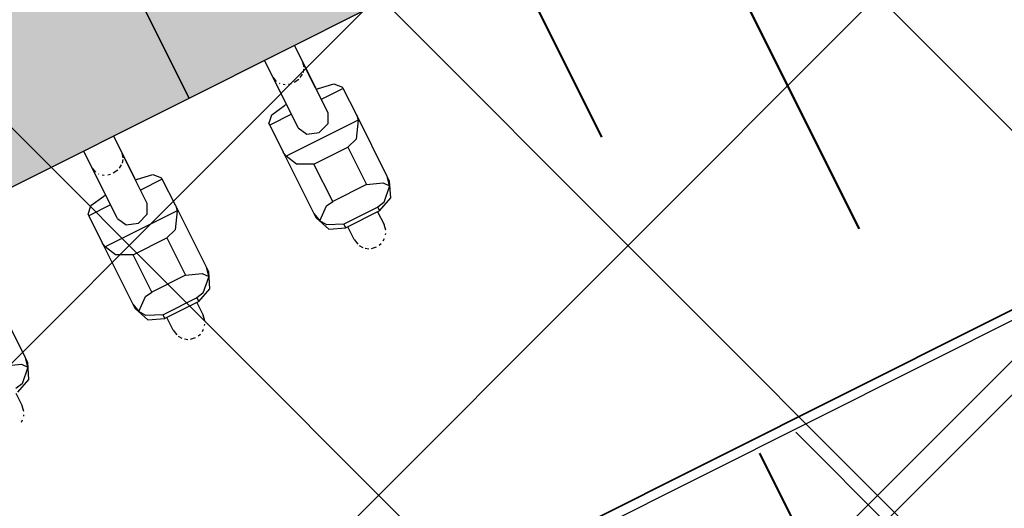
# Model space of a CAD drawing. Header units: metres. Extents: x 7472034 to 8439876, y 5890181 to 5961460.
# Tile 41 of 202: x 8439496.956 to 8439497.842, y 5890389.386 to 5890389.825. Entities that reach past the tile are written whole.
import ezdxf

# ---------------------------------------------------------------- set-up
doc = ezdxf.new("R2010")
doc.units = ezdxf.units.M
doc.header["$MEASUREMENT"] = 0
doc.linetypes.add('ACAD_ISO03W100', pattern=[30, 12, -18])
doc.linetypes.add('DASHDOT', pattern=[25.399999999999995, 12.7, -6.349999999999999, 0, -6.349999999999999])
doc.layers.get('0').update_dxf_attribs({"linetype": 'CONTINUOUS', "lineweight": 5})
doc.layers.get('Defpoints').update_dxf_attribs({"linetype": 'CONTINUOUS'})
for name, color, linetype, lineweight in [('### Krawężnik', 6, 'CONTINUOUS', 35), ('_a_widok', 7, 'CONTINUOUS', 5), ('_T_98', 132, 'ACAD_ISO03W100', 50), ('_T_ON_V', 181, 'ACAD_ISO03W100', 50), ('_T_opary', 220, 'DASHDOT', 40), ('KOLOR-OBIEKT', 21, 'CONTINUOUS', 13), ('PALIWA', 1, 'CONTINUOUS', 20), ('T_strefa-8', 20, 'ACAD_ISO03W100', 50), ('ZAG-obrys 018 wymiary', 7, 'CONTINUOUS', 18), ('ZAG-OBRYS013', 7, 'CONTINUOUS', 13)]:
    doc.layers.add(name, color=color, linetype=linetype, lineweight=lineweight)
doc.layers.add('100_rzut_wym_wew', color=7, linetype='CONTINUOUS')
doc.layers.add('2D - Ogólne', color=7, linetype='CONTINUOUS')
doc.layers.add('_IS_NO', color=11, linetype='CONTINUOUS', lineweight=20, plot=False)
doc.styles.add('DIM', font='simplex.shx', dxfattribs={"width": 0.8})
doc.styles.add('RS', font='Romans.shx', dxfattribs={"width": 0.7})
doc.dimstyles.new('DIM-WEW_500', dxfattribs={"dimscale": 5, "dimtxt": 18, "dimasz": 10, "dimexe": 4, "dimexo": 8, "dimgap": 5, "dimtad": 1, "dimlfac": 0.01, "dimzin": 9, "dimdsep": 46, "dimtxsty": 'DIM', "dimblk": 'ARCHTICK', "dimcen": 5, "dimclrt": 112, "dimadec": 4, "dimazin": 2, "dimtfac": 4, "dimtmove": 0, "dimatfit": 3, "dimldrblk": 'ARCHTICK', "dimfxl": 0, "dimtolj": 1, "dimlwd": 13, "dimarcsym": 0})
pattern_1 = [(45, (967499.202946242, -71042.94610979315), (-0.2245064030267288, 0.2245064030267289), []), (135, (967499.202946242, -71042.94610979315), (-0.2245064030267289, -0.2245064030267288), [])]
pattern_2 = [(45, (967499.2092647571, -71042.97165620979), (-0.2245064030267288, 0.2245064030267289), []), (135, (967499.2092647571, -71042.97165620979), (-0.2245064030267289, -0.2245064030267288), [])]

# ---------------------------------------------------------------- blocks, each defined once
blk = doc.blocks.new('dystr.4.w')
for p, q in [((7365190.554625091, 6042786.184293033), (7365190.541880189, 6042786.184293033)), ((7365190.574589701, 6042786.162293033), (7365190.579152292, 6042786.162293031)), ((7365190.579152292, 6042786.162293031), (7365190.640695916, 6042786.162293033)), ((7365190.579152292, 6042786.054293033), (7365190.574589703, 6042786.054293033)), ((7365190.640695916, 6042786.054293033), (7365190.579152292, 6042786.054293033)), ((7365190.636185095, 6042785.981016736), (7365190.636185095, 6042786.053569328)), ((7365190.667728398, 6042786.054293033), (7365190.640695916, 6042786.054293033)), ((7365190.669089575, 6042786.054293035), (7365190.667728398, 6042786.054293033)), ((7365190.667728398, 6042786.032293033), (7365190.667728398, 6042786.054293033)), ((7365190.554625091, 6042786.034293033), (7365190.558372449, 6042786.034293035)), ((7365190.554625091, 6042786.000293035), (7365190.554625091, 6042786.034293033)), ((7365190.55837245, 6042786.000293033), (7365190.558372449, 6042786.034293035)), ((7365190.581056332, 6042786.000293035), (7365190.581056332, 6042786.034293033)), ((7365190.581056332, 6042786.034293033), (7365190.618653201, 6042786.034293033)), ((7365190.618653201, 6042786.034293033), (7365190.618653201, 6042786.000293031)), ((7365190.677644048, 6042786.032293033), (7365190.677644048, 6042786.034293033)), ((7365190.541880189, 6042786.032293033), (7365190.554625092, 6042786.032293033)), ((7365190.654212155, 6042786.032293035), (7365190.704665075, 6042786.032293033)), ((7365190.704665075, 6042786.032293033), (7365190.721847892, 6042786.032293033)), ((7365190.554625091, 6042786.002293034), (7365190.541880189, 6042786.002293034)), ((7365190.55837245, 6042786.000293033), (7365190.554625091, 6042786.000293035)), ((7365190.618653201, 6042786.000293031), (7365190.581056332, 6042786.000293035)), ((7365190.654212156, 6042786.002293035), (7365190.703684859, 6042786.00248256)), ((7365190.667728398, 6042785.980293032), (7365190.667728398, 6042786.002344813)), ((7365190.677644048, 6042786.000293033), (7365190.677644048, 6042786.002382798)), ((7365190.677644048, 6042786.002293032), (7365190.704665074, 6042786.002293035)), ((7365190.704665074, 6042786.002293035), (7365190.679524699, 6042786.002390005)), ((7365190.721847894, 6042786.002293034), (7365190.704665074, 6042786.002293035)), ((7365190.574589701, 6042785.980293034), (7365190.579152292, 6042785.980293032)), ((7365190.579152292, 6042785.980293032), (7365190.640695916, 6042785.980293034)), ((7365190.640695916, 6042785.980293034), (7365190.667728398, 6042785.980293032)), ((7365190.667728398, 6042785.980293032), (7365190.669089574, 6042785.980293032)), ((7365190.721847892, 6042785.986793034), (7365190.721847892, 6042785.986793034)), ((7365190.579152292, 6042785.872293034), (7365190.574589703, 6042785.872293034)), ((7365190.640695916, 6042785.872293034), (7365190.579152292, 6042785.872293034)), ((7365190.636185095, 6042785.799016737), (7365190.636185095, 6042785.871569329)), ((7365190.667728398, 6042785.872293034), (7365190.640695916, 6042785.872293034)), ((7365190.669089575, 6042785.872293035), (7365190.667728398, 6042785.872293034)), ((7365190.667728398, 6042785.850293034), (7365190.667728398, 6042785.872293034)), ((7365190.541880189, 6042785.850293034), (7365190.554625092, 6042785.850293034)), ((7365190.554625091, 6042785.852293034), (7365190.558372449, 6042785.852293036)), ((7365190.554625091, 6042785.818293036), (7365190.554625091, 6042785.852293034)), ((7365190.55837245, 6042785.818293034), (7365190.558372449, 6042785.852293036)), ((7365190.581056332, 6042785.818293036), (7365190.581056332, 6042785.852293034)), ((7365190.581056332, 6042785.852293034), (7365190.618653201, 6042785.852293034)), ((7365190.618653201, 6042785.852293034), (7365190.618653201, 6042785.818293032)), ((7365190.654212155, 6042785.850293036), (7365190.704665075, 6042785.850293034)), ((7365190.677644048, 6042785.850293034), (7365190.677644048, 6042785.852293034)), ((7365190.704665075, 6042785.850293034), (7365190.721847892, 6042785.850293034)), ((7365190.654212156, 6042785.820293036), (7365190.703684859, 6042785.82048256)), ((7365190.667728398, 6042785.798293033), (7365190.667728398, 6042785.820344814)), ((7365190.677644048, 6042785.818293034), (7365190.677644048, 6042785.820382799)), ((7365190.704665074, 6042785.820293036), (7365190.679524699, 6042785.820390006)), ((7365190.554625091, 6042785.820293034), (7365190.541880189, 6042785.820293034)), ((7365190.55837245, 6042785.818293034), (7365190.554625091, 6042785.818293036)), ((7365190.618653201, 6042785.818293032), (7365190.581056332, 6042785.818293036)), ((7365190.677644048, 6042785.820293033), (7365190.704665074, 6042785.820293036)), ((7365190.721847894, 6042785.820293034), (7365190.704665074, 6042785.820293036)), ((7365190.721847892, 6042785.804793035), (7365190.721847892, 6042785.804793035)), ((7365190.574589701, 6042785.798293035), (7365190.579152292, 6042785.798293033)), ((7365190.579152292, 6042785.798293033), (7365190.640695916, 6042785.798293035)), ((7365190.640695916, 6042785.798293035), (7365190.667728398, 6042785.798293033)), ((7365190.667728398, 6042785.798293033), (7365190.669089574, 6042785.798293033))]:
    blk.add_line(p, q)
for points in [[(7365190.529163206, 6042786.191377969), (7365190.53047535, 6042786.189575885)], [(7365190.532916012, 6042786.18727927), (7365190.533885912, 6042786.186610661)], [(7365190.536618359, 6042786.185250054), (7365190.541880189, 6042786.184293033)], [(7365190.536618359, 6042786.185250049), (7365190.54188019, 6042786.184293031)], [(7365190.536618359, 6042786.185250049), (7365190.54188019, 6042786.184293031)], [(7365190.55462509, 6042786.182293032), (7365190.560472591, 6042786.168150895), (7365190.574589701, 6042786.162293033)], [(7365190.570739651, 6042786.164185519), (7365190.559652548, 6042786.175494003), (7365190.55837245, 6042786.182293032)], [(7365190.581056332, 6042786.182293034), (7365190.575804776, 6042786.168150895), (7365190.570739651, 6042786.164185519)], [(7365190.570739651, 6042786.164185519), (7365190.579152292, 6042786.162293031)], [(7365190.574589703, 6042786.054293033), (7365190.560472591, 6042786.04843517), (7365190.554625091, 6042786.034293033), (7365190.554625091, 6042786.034293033)], [(7365190.558372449, 6042786.034293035), (7365190.564667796, 6042786.04843517), (7365190.57073965, 6042786.052400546)], [(7365190.579152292, 6042786.054293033), (7365190.57073965, 6042786.052400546)], [(7365190.57073965, 6042786.052400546), (7365190.579988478, 6042786.041092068), (7365190.581056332, 6042786.034293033)], [(7365190.618653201, 6042786.034293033), (7365190.625654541, 6042786.048435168), (7365190.636185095, 6042786.053569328)], [(7365190.636185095, 6042786.053569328), (7365190.640695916, 6042786.054293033)], [(7365190.669089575, 6042786.054293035), (7365190.675138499, 6042786.04843517), (7365190.677644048, 6042786.034293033)], [(7365190.530343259, 6042786.026852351), (7365190.528655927, 6042786.024324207)], [(7365190.535090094, 6042786.03066146), (7365190.531977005, 6042786.028542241)], [(7365190.541880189, 6042786.032293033), (7365190.536618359, 6042786.031336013)], [(7365190.54188019, 6042786.032293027), (7365190.53661836, 6042786.031336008)], [(7365190.54188019, 6042786.032293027), (7365190.53661836, 6042786.031336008)], [(7365190.654212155, 6042786.032293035), (7365190.645523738, 6042786.027899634), (7365190.641924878, 6042786.017293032), (7365190.645523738, 6042786.00668643), (7365190.654212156, 6042786.002293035)], [(7365190.69526018, 6042786.026946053), (7365190.694314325, 6042786.025375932)], [(7365190.697681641, 6042786.029634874), (7365190.697369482, 6042786.02936276)], [(7365190.704665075, 6042786.032293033), (7365190.700346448, 6042786.031336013)], [(7365190.527655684, 6042786.021970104), (7365190.526909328, 6042786.017293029)], [(7365190.692377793, 6042786.017293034), (7365190.69306023, 6042786.012363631)], [(7365190.693140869, 6042786.022496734), (7365190.692581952, 6042786.020016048)], [(7365190.527177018, 6042786.014469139), (7365190.527836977, 6042786.012094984)], [(7365190.529163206, 6042786.009377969), (7365190.53047535, 6042786.007575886)], [(7365190.693714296, 6042786.010489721), (7365190.695450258, 6042786.007370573)], [(7365190.532916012, 6042786.005279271), (7365190.533885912, 6042786.004610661)], [(7365190.536618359, 6042786.003250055), (7365190.541880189, 6042786.002293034)], [(7365190.536618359, 6042786.003250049), (7365190.54188019, 6042786.002293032)], [(7365190.536618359, 6042786.003250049), (7365190.54188019, 6042786.002293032)], [(7365190.55462509, 6042786.000293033), (7365190.560472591, 6042785.986150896), (7365190.574589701, 6042785.980293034)], [(7365190.570739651, 6042785.98218552), (7365190.559652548, 6042785.993494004), (7365190.55837245, 6042786.000293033)], [(7365190.581056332, 6042786.000293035), (7365190.575804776, 6042785.986150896), (7365190.570739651, 6042785.98218552)], [(7365190.636185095, 6042785.981016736), (7365190.621760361, 6042785.990432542), (7365190.618653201, 6042786.000293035)], [(7365190.677644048, 6042786.000293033), (7365190.675138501, 6042785.986150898), (7365190.669089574, 6042785.980293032)], [(7365190.696607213, 6042786.005968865), (7365190.699056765, 6042786.003946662)], [(7365190.700553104, 6042786.00315791), (7365190.704665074, 6042786.002293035)], [(7365190.570739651, 6042785.98218552), (7365190.579152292, 6042785.980293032)], [(7365190.640695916, 6042785.980293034), (7365190.636185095, 6042785.981016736)], [(7365190.574589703, 6042785.872293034), (7365190.560472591, 6042785.866435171), (7365190.554625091, 6042785.852293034), (7365190.554625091, 6042785.852293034)], [(7365190.558372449, 6042785.852293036), (7365190.564667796, 6042785.866435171), (7365190.57073965, 6042785.870400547)], [(7365190.579152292, 6042785.872293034), (7365190.57073965, 6042785.870400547)], [(7365190.57073965, 6042785.870400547), (7365190.579988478, 6042785.859092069), (7365190.581056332, 6042785.852293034)], [(7365190.618653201, 6042785.852293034), (7365190.625654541, 6042785.866435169), (7365190.636185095, 6042785.871569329)], [(7365190.636185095, 6042785.871569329), (7365190.640695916, 6042785.872293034)], [(7365190.669089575, 6042785.872293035), (7365190.675138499, 6042785.866435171), (7365190.677644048, 6042785.852293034)], [(7365190.535090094, 6042785.848661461), (7365190.531977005, 6042785.846542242)], [(7365190.541880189, 6042785.850293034), (7365190.536618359, 6042785.849336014)], [(7365190.54188019, 6042785.850293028), (7365190.53661836, 6042785.849336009)], [(7365190.54188019, 6042785.850293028), (7365190.53661836, 6042785.849336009)], [(7365190.654212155, 6042785.850293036), (7365190.645523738, 6042785.845899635), (7365190.641924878, 6042785.835293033), (7365190.645523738, 6042785.824686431), (7365190.654212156, 6042785.820293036)], [(7365190.697681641, 6042785.847634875), (7365190.697369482, 6042785.847362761)], [(7365190.704665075, 6042785.850293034), (7365190.700346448, 6042785.849336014)], [(7365190.527655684, 6042785.839970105), (7365190.526909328, 6042785.835293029)], [(7365190.530343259, 6042785.844852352), (7365190.528655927, 6042785.842324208)], [(7365190.693140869, 6042785.840496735), (7365190.692581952, 6042785.838016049)], [(7365190.69526018, 6042785.844946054), (7365190.694314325, 6042785.843375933)], [(7365190.527177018, 6042785.83246914), (7365190.527836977, 6042785.830094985)], [(7365190.692377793, 6042785.835293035), (7365190.69306023, 6042785.830363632)], [(7365190.529163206, 6042785.82737797), (7365190.53047535, 6042785.825575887)], [(7365190.532916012, 6042785.823279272), (7365190.533885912, 6042785.822610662)], [(7365190.536618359, 6042785.821250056), (7365190.541880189, 6042785.820293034)], [(7365190.536618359, 6042785.82125005), (7365190.54188019, 6042785.820293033)], [(7365190.536618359, 6042785.82125005), (7365190.54188019, 6042785.820293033)], [(7365190.693714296, 6042785.828489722), (7365190.695450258, 6042785.825370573)], [(7365190.696607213, 6042785.823968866), (7365190.699056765, 6042785.821946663)], [(7365190.700553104, 6042785.821157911), (7365190.704665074, 6042785.820293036)], [(7365190.55462509, 6042785.818293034), (7365190.560472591, 6042785.804150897), (7365190.574589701, 6042785.798293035)], [(7365190.570739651, 6042785.800185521), (7365190.559652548, 6042785.811494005), (7365190.55837245, 6042785.818293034)], [(7365190.581056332, 6042785.818293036), (7365190.575804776, 6042785.804150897), (7365190.570739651, 6042785.800185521)], [(7365190.636185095, 6042785.799016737), (7365190.621760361, 6042785.808432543), (7365190.618653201, 6042785.818293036)], [(7365190.677644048, 6042785.818293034), (7365190.675138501, 6042785.804150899), (7365190.669089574, 6042785.798293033)], [(7365190.570739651, 6042785.800185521), (7365190.579152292, 6042785.798293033)], [(7365190.640695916, 6042785.798293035), (7365190.636185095, 6042785.799016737)]]:
    blk.add_lwpolyline(points)
at = {"ltscale": 0.1}
for points in [[(7365190.721847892, 6042785.926326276), (7365191.301847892, 6042785.926326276), (7365191.301847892, 6042786.108326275), (7365190.721847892, 6042786.108326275)], [(7365190.721847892, 6042785.744326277), (7365191.301847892, 6042785.744326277), (7365191.301847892, 6042785.926326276), (7365190.721847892, 6042785.926326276)]]:
    blk.add_lwpolyline(points, close=True, dxfattribs=at)
blk = doc.blocks.new('A$C7D7B3C0A')
at = {"layer": '2D - Ogólne', "lineweight": 25}
blk.add_line((4.399999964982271, 8.89999996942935), (4.400059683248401, 2.299928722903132), dxfattribs=at)
blk.add_line((4.399999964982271, 8.89999996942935), (4.400059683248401, 2.299928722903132), dxfattribs=at)
blk.add_line((4.399999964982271, 8.89999996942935), (4.400059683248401, 2.299928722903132), dxfattribs=at)
blk.add_line((4.399999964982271, 8.89999996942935), (4.400059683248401, 2.299928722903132), dxfattribs=at)
blk.add_line((4.399999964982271, 8.89999996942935), (4.400059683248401, 2.299928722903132), dxfattribs=at)
blk.add_line((4.399999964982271, 8.89999996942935), (4.400059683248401, 2.299928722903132), dxfattribs=at)
blk.add_line((4.399999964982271, 8.89999996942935), (4.400059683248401, 2.299928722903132), dxfattribs=at)
blk.add_line((4.399999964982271, 8.89999996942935), (4.400059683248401, 2.299928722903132), dxfattribs=at)
blk.add_line((4.399999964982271, 8.89999996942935), (4.400059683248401, 2.299928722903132), dxfattribs=at)
blk.add_line((4.399999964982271, 8.89999996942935), (4.400059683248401, 2.299928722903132), dxfattribs=at)
blk.add_line((4.399999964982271, 8.89999996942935), (4.400059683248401, 2.299928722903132), dxfattribs=at)
at = {"layer": '2D - Ogólne', "lineweight": 5, "rotation": 180.0000000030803}
blk.add_blockref('dystr.4.w', (7365194.611523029, 6042788.807193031), dxfattribs=at)
blk = doc.blocks.new('_Oblique')
at = {"color": 0, "linetype": 'ByBlock', "lineweight": -2}
blk.add_line((-0.5, -0.5), (0.5, 0.5), dxfattribs=at)
blk = doc.blocks.new('*D88')
at = {"layer": 'Defpoints', "color": 0, "linetype": 'Continuous', "lineweight": 60}
for p in [(8439503.070368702, 5890393.075582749), (8439494.803817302, 5890391.266461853), (8439495.73632797, 5890389.403839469)]:
    blk.add_point(p, dxfattribs=at)
at = {"layer": 'ZAG-obrys 018 wymiary', "color": 0, "linetype": 'Continuous', "lineweight": -2}
for p, q in [((8439502.712229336, 5890393.790940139), (8439501.95878835, 5890395.295883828)), ((8439495.378188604, 5890390.119196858), (8439494.624747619, 5890391.624140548))]:
    blk.add_line(p, q, dxfattribs=at)
at = {"layer": 'ZAG-obrys 018 wymiary', "color": 0, "linetype": 'Continuous', "lineweight": 13}
blk.add_line((8439502.137858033, 5890394.938205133), (8439494.803817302, 5890391.266461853), dxfattribs=at)
at = {"layer": 'ZAG-obrys 018 wymiary', "color": 0, "linetype": 'Continuous', "lineweight": 13, "xscale": 0.3, "yscale": 0.3, "zscale": 0.3}
for p, rotation in [((8439502.137858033, 5890394.938205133), 26.59456106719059), ((8439494.803817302, 5890391.266461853), 206.5945610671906)]:
    blk.add_blockref('_Oblique', p, dxfattribs=dict(at, rotation=rotation))
at = {"layer": 'ZAG-obrys 018 wymiary', "color": 112, "linetype": 'Continuous', "lineweight": 25, "insert": (8439498.202233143, 5890393.638851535), "char_height": 0.8, "attachment_point": 5, "rotation": 26.594561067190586, "style": 'RS'}
blk.add_mtext('\\A1;8.2', dxfattribs=at)
blk = doc.blocks.new('_ArchTick')
at = {"layer": '100_rzut_wym_wew', "color": 0, "linetype": 'Continuous', "const_width": 0.15}
blk.add_lwpolyline([(-0.5, -0.5), (0.5, 0.5)], dxfattribs=at)
blk = doc.blocks.new('A$C20F0416D')
at = {"layer": '_T_98', "ltscale": 0.025}
blk.add_lwpolyline([(7.577385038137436, 4.734906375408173), (13.29514014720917, 7.681352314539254), (10.91633026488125, 12.43142641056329)], dxfattribs=at)
at = {"layer": '_T_opary', "ltscale": 0.05}
blk.add_line((10.76432540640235, 12.35530464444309, -3.980339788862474e-07), (14.38769751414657, 5.110914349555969, -3.980339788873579e-07), dxfattribs=at)
blk = doc.blocks.new('*D132')
at = {"layer": 'Defpoints', "color": 0, "linetype": 'Continuous', "lineweight": 60}
for p in [(8439490.081045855, 5890411.33265816), (8439490.081045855, 5890411.33265816), (8439503.593241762, 5890384.547616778)]:
    blk.add_point(p, dxfattribs=at)
at = {"layer": 'ZAG-obrys 018 wymiary', "color": 0, "linetype": 'Continuous', "lineweight": -2}
for p, q in [((8439490.081045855, 5890411.33265816), (8439490.438176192, 5890411.512818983)), ((8439503.593241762, 5890384.547616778), (8439503.9503721, 5890384.727777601))]:
    blk.add_line(p, q, dxfattribs=at)
at = {"layer": 'ZAG-obrys 018 wymiary', "color": 0, "linetype": 'Continuous', "lineweight": 13}
blk.add_line((8439503.593241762, 5890384.547616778), (8439490.081045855, 5890411.33265816), dxfattribs=at)
at = {"layer": 'ZAG-obrys 018 wymiary', "color": 0, "linetype": 'Continuous', "lineweight": 13, "xscale": 0.3, "yscale": 0.3, "zscale": 0.3}
for p, rotation in [((8439490.081045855, 5890411.33265816), 116.7694823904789), ((8439503.593241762, 5890384.547616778), 296.7694823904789)]:
    blk.add_blockref('_Oblique', p, dxfattribs=dict(at, rotation=rotation))
at = {"layer": 'ZAG-obrys 018 wymiary', "color": 112, "linetype": 'Continuous', "lineweight": 25, "insert": (8439496.348970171, 5890400.239980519), "char_height": 0.8, "attachment_point": 5, "rotation": 296.7694823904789, "style": 'RS'}
blk.add_mtext('\\A1;30', dxfattribs=at)
blk = doc.blocks.new('*D144')
at = {"layer": 'Defpoints', "color": 0, "linetype": 'Continuous', "lineweight": 60}
for p in [(8439499.048492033, 5890390.910444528), (8439493.19273551, 5890368.256074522), (8439494.279393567, 5890367.975192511)]:
    blk.add_point(p, dxfattribs=at)
at = {"layer": 'ZAG-obrys 018 wymiary', "color": 0, "linetype": 'Continuous', "lineweight": -2}
for p, q in [((8439499.823035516, 5890390.71023865), (8439500.522421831, 5890390.529459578)), ((8439493.967278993, 5890368.055868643), (8439494.666665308, 5890367.875089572))]:
    blk.add_line(p, q, dxfattribs=at)
at = {"layer": 'ZAG-obrys 018 wymiary', "color": 0, "linetype": 'Continuous', "lineweight": 13}
blk.add_line((8439500.13515009, 5890390.629562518), (8439494.279393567, 5890367.975192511), dxfattribs=at)
at = {"layer": 'ZAG-obrys 018 wymiary', "color": 0, "linetype": 'Continuous', "lineweight": 13, "xscale": 0.3, "yscale": 0.3, "zscale": 0.3}
for p, rotation in [((8439500.13515009, 5890390.629562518), 75.5072587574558), ((8439494.279393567, 5890367.975192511), 255.5072587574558)]:
    blk.add_blockref('_Oblique', p, dxfattribs=dict(at, rotation=rotation))
at = {"layer": 'ZAG-obrys 018 wymiary', "color": 112, "linetype": 'Continuous', "lineweight": 25, "insert": (8439497.511322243, 5890382.876199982), "char_height": 0.8, "attachment_point": 5, "rotation": 75.5072587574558, "style": 'RS'}
blk.add_mtext('\\A1;23.4', dxfattribs=at)
blk = doc.blocks.new('_Open30')
at = {"color": 0, "linetype": 'ByBlock', "lineweight": -2}
for p, q in [((-1, 0.26794919), (0, 0)), ((0, 0), (-1, -0.26794919)), ((0, 0), (-1, 0))]:
    blk.add_line(p, q, dxfattribs=at)
blk = doc.blocks.new('*D150')
at = {"layer": 'Defpoints', "color": 0, "linetype": 'Continuous', "lineweight": 60}
for p in [(8439495.295166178, 5890413.452423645), (8439503.9503721, 5890384.727777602)]:
    blk.add_point(p, dxfattribs=at)
at = {"layer": 'ZAG-obrys 018 wymiary', "color": 0, "linetype": 'Continuous', "lineweight": 13}
blk.add_line((8439496.232624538, 5890410.341214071), (8439495.381717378, 5890413.165180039), dxfattribs=at)
at = {"layer": 'ZAG-obrys 018 wymiary', "color": 0, "linetype": 'Continuous', "lineweight": 13, "xscale": 0.3, "yscale": 0.3, "zscale": 0.3, "rotation": 106.7684137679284}
blk.add_blockref('_Open30', (8439495.295166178, 5890413.452423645), dxfattribs=at)
at = {"layer": 'ZAG-obrys 018 wymiary', "color": 112, "linetype": 'Continuous', "lineweight": 25, "insert": (8439496.541688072, 5890411.395196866), "char_height": 0.8, "attachment_point": 5, "rotation": 286.7684137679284, "style": 'RS'}
blk.add_mtext('\\A1;R30', dxfattribs=at)
blk = doc.blocks.new('A$C1D2679FE')
at = {"layer": 'KOLOR-OBIEKT', "lineweight": 9, "ltscale": 200}
h = blk.add_hatch(dxfattribs=at)
h.set_pattern_fill('ANSI37', color=253, scale=0.1, angle=16)
h.set_pattern_definition([(61, (-7471780.020262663, -5961378.212846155), (-0.2776917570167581, 0.153927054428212), []), (151, (-7471780.020262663, -5961378.212846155), (-0.153927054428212, -0.2776917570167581), [])])
edge = h.paths.add_edge_path()
edge.add_line((196.975401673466, 33.54016214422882), (192.3495923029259, 34.13512154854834))
edge.add_line((192.3495923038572, 34.13512154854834), (187.7176397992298, 34.7308710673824))
edge.add_line((187.7176398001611, 34.7308710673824), (178.5077782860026, 36.15998750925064))
edge.add_line((178.5077782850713, 36.15998750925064), (176.6601969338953, 36.5026140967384))
edge.add_arc((181.3685569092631, 38.18527459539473), 5.000000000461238, 199.6657310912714, 261.1796204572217)
edge.add_line((180.6018702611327, 33.24440507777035), (187.358021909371, 32.19603671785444))
edge.add_line((187.3580219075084, 32.19603671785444), (192.0230219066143, 31.59603671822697))
edge.add_line((192.0230219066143, 31.59603671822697), (196.6880219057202, 30.9960367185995))
edge.add_line((196.6880219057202, 30.9960367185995), (201.9780219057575, 30.48103671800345))
edge.add_line((201.9780219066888, 30.48103671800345), (207.2680219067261, 29.96603671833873))
edge.add_line((207.2680219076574, 29.96603671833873), (216.468021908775, 29.35603671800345))
edge.add_line((216.4680219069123, 29.35603671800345), (221.8830219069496, 29.11103671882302))
edge.add_line((221.8830219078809, 29.11103671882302), (227.2980219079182, 28.86603671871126))
edge.add_line((227.2980219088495, 28.86603671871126), (233.718021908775, 28.60103671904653))
edge.add_line((233.7180219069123, 28.60103671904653), (240.1380219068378, 28.33603671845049))
edge.add_line((240.1380219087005, 28.33603671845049), (245.3280219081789, 28.076036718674))
edge.add_line((245.3280219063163, 28.076036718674), (246.1380219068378, 28.00603671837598))
edge.add_line((246.1380219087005, 28.00603671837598), (248.4280219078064, 27.98603671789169))
edge.add_line((248.4280219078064, 27.98603671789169), (251.4080219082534, 28.33603671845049))
edge.add_line((251.4080219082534, 28.33603671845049), (255.3380219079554, 29.13603671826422))
edge.add_line((255.3380219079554, 29.13603671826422), (258.1480219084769, 30.35603671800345))
edge.add_line((258.1480219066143, 30.35603671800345), (260.6280219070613, 32.076036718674))
edge.add_line((260.6280219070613, 32.076036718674), (262.7080219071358, 34.29603671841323))
edge.add_line((262.7080219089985, 34.29603671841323), (264.3880219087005, 36.826036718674))
edge.add_line((264.3880219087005, 36.826036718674), (265.608021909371, 39.59603671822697))
edge.add_line((265.6080219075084, 39.59603671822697), (266.4080219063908, 42.53603671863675))
edge.add_line((266.4080219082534, 42.53603671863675), (266.6380219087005, 45.60603671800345))
edge.add_line((266.6380219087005, 45.60603671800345), (266.3380219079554, 48.59603671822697))
edge.add_line((266.3380219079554, 48.59603671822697), (265.628021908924, 51.53603671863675))
edge.add_line((265.6280219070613, 51.53603671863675), (264.5280219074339, 54.28603671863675))
edge.add_line((264.5280219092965, 54.28603671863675), (263.3880219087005, 57.11603671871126))
edge.add_line((263.3880219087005, 57.11603671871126), (262.5430219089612, 59.47103671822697))
edge.add_line((262.5430219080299, 59.47103671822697), (261.6980219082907, 61.826036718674))
edge.add_line((261.6980219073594, 61.826036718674), (260.5980219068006, 65.15103671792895))
edge.add_line((260.5980219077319, 65.15103671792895), (259.4980219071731, 68.47603671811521))
edge.add_line((259.4980219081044, 68.47603671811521), (257.3916487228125, 67.77919145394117))
edge.add_line((257.3916487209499, 67.77919145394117), (258.1675714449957, 64.34697791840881))
edge.add_line((258.167571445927, 64.34697791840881), (259.2776264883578, 60.99158426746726))
edge.add_line((259.2776264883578, 60.99158426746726), (260.1334384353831, 58.60645156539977))
edge.add_line((260.1334384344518, 58.60645156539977), (260.9950570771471, 56.20513570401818))
edge.add_line((260.9950570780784, 56.20513570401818), (262.1522789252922, 53.33238322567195))
edge.add_line((262.1522789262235, 53.33238322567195), (263.1827648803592, 50.75616833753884))
edge.add_line((263.1827648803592, 50.75616833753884), (263.8083402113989, 48.16575780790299))
edge.add_line((263.8083402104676, 48.16575780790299), (264.0684198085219, 45.57363114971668))
edge.add_line((264.0684198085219, 45.57363114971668), (263.8734869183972, 42.97170083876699))
edge.add_line((263.8734869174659, 42.97170083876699), (263.1880731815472, 40.45280535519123))
edge.add_line((263.1880731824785, 40.45280535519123), (262.1337886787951, 38.05906103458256))
edge.add_line((262.1337886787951, 38.05906103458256), (260.6936748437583, 35.89031817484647))
edge.add_line((260.6936748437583, 35.89031817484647), (258.9457271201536, 34.02472012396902))
edge.add_line((258.9457271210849, 34.02472012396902), (256.8967191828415, 32.60363397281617))
edge.add_line((256.8967191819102, 32.60363397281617), (254.5645412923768, 31.59108698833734))
edge.add_line((254.5645412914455, 31.59108698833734), (251.0026761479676, 30.86602538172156))
edge.add_line((251.0026761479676, 30.86602538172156), (248.2893446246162, 30.54734550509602))
edge.add_line((248.2893446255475, 30.54734550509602), (246.2595893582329, 30.56507262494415))
edge.add_line((246.2595893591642, 30.56507262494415), (245.5023283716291, 30.63051493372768))
edge.add_line((245.5023283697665, 30.63051493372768), (240.2548571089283, 30.89339403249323))
edge.add_line((240.2548571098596, 30.89339403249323), (233.8236017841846, 31.1588586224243))
edge.add_line((233.8236017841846, 31.1588586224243), (227.4086662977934, 31.42364957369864))
edge.add_line((227.4086662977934, 31.42364957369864), (221.9987299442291, 31.66842047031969))
edge.add_line((221.9987299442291, 31.66842047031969), (217.4544723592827, 31.90290945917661))
edge.add_line((217.4544723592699, 31.90290945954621), (217.0910134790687, 31.92589690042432))
edge.add_line((217.0910134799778, 31.92589689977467), (214.8768218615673, 32.06593639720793))
edge.add_line((214.876821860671, 32.06593639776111), (207.0033997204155, 32.56390146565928))
edge.add_line((207.0033997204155, 32.56390146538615), (202.2260741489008, 33.02899081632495))
edge.add_line((202.2260741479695, 33.02899081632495), (196.975401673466, 33.54016214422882))
blk = doc.blocks.new('A$C2C426404')
at = {"layer": '_IS_NO', "ltscale": 0.1}
for points, knots in [([(81.48853297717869, 15.975331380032), (78.87586907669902, 16.84686399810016), (76.26450027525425, 17.78992713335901), (72.03847445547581, 21.67736706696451), (65.0990158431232, 30.09408769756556), (58.79946133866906, 33.34467344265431), (58.26247850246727, 34.11525447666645)], [0, 0, 0, 0, 1.278992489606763, 7.78914044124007, 15.74750070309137, 27.64022902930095, 27.64022902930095, 27.64022902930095, 27.64022902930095]), ([(55.69703794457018, 26.44192530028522, 8.07171421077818e-08), (60.47702913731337, 24.37489471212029, 4.118097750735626e-07), (65.41527824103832, 21.38608461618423, 8.932878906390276e-07), (68.42167646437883, 18.98607052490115, -1.681326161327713e-07), (71.60992970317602, 12.73766223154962), (75.29265419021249, 11.98629271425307, 1.662301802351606e-08), (79.75433884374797, 11.20084950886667)], [13.0881689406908, 13.0881689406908, 13.0881689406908, 13.0881689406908, 21.71831455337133, 28.5577747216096, 34.1003045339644, 40.71973107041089, 40.71973107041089, 40.71973107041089, 40.71973107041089])]:
    blk.add_open_spline(points, degree=3, knots=knots, dxfattribs=at)
at = {"layer": '_IS_NO'}
for points, knots in [([(50.6228041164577, 30.56321178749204, 1.829566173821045e-06), (53.11749188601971, 30.21319374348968), (56.38514522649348, 30.67444155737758), (60.99540497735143, 30.04553546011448), (68.19327101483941, 22.54355850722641, -2.469325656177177e-08), (70.8769634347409, 19.46133922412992, 5.150448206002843e-09), (74.71212187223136, 14.31917844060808, -1.219795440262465e-09), (78.88802252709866, 13.86142715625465), (82.75564656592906, 12.70757211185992)], [0, 0, 0, 0, 7.578698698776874, 9.67195365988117, 16.27655537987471, 24.33370670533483, 30.35915105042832, 36.79354326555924, 36.79354326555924, 36.79354326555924, 36.79354326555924]), ([(34.69758252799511, 26.62029764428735, 1.829566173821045e-06), (40.87218305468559, 26.41112569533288, 1.667744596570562e-06), (49.61345895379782, 24.40192037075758), (56.18036241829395, 20.44034491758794, -1.622211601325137e-07), (58.82988067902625, 19.20467422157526, -1.627363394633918e-07), (59.09417402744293, 19.08442812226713, -1.62117903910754e-07)], [0, 0, 0, 0, 10.98030812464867, 19.58301366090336, 20.55410556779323, 20.55410556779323, 20.55410556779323, 20.55410556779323])]:
    blk.add_open_spline(points, degree=3, knots=knots, dxfattribs=at)

msp = doc.modelspace()

# ---------------------------------------------------------------- hatches: boundary and pattern name
at = {"layer": 'KOLOR-OBIEKT', "lineweight": 9}
h = msp.add_hatch(dxfattribs=at)
h.set_pattern_fill('ANSI37', color=73, scale=0.1)
h.set_pattern_definition(pattern_2)
edge = h.paths.add_edge_path()
edge.add_arc((8439443.60123986, 5890379.17988472), 6.652831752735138, 296.7043321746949, 335.0331150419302)
edge.add_arc((8439476.194075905, 5890367.917634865), 27.87464989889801, 155.1393615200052, 162.3446315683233, ccw=False)
edge.add_arc((8439457.399943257, 5890376.211109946), 7.345078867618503, 127.98309878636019, 152.2023641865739, ccw=False)
edge.add_arc((8439457.741930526, 5890376.488713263), 7.349948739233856, 107.1989600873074, 131.4182254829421, ccw=False)
edge.add_line((8439455.568618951, 5890383.509999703), (8439473.898437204, 5890392.710084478))
edge.add_arc((8439481.742870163, 5890376.384611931), 18.11232128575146, 99.26977735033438, 115.6644084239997, ccw=False)
edge.add_line((8439478.825278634, 5890394.260401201), (8439481.377171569, 5890394.321440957))
edge.add_arc((8439482.909595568, 5890377.390082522), 17.00056533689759, 88.22393661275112, 95.17163768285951, ccw=False)
edge.add_arc((8439482.561499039, 5890405.235869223), 10.88860248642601, 274.6092070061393, 298.9976789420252)
edge.add_arc((8443006.923870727, 5883371.657126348), 7856.29059094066, 116.59181359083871, 116.61107962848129, ccw=False)
edge.add_arc((8439465.895823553, 5890431.340313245), 42.15757971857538, 305.2087751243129, 306.7865132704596)
edge.add_arc((8439488.80074795, 5890400.283338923), 3.577668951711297, 310.8590814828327, 340.7280968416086)
edge.add_line((8439492.177934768, 5890399.102523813), (8439493.275267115, 5890403.980640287))
edge.add_line((8439493.275267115, 5890403.980640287), (8439502.266345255, 5890408.28072203))
edge.add_line((8439502.266345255, 5890408.28072203), (8439504.844191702, 5890407.694009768))
edge.add_line((8439504.844191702, 5890407.694009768), (8439506.125281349, 5890405.329609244))
edge.add_arc((8439507.019670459, 5890405.776898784), 0.9999999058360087, 206.5699188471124, 283.6833393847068)
edge.add_line((8439507.256226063, 5890404.805280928), (8439511.624560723, 5890406.970734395))
edge.add_line((8439511.624560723, 5890406.970734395), (8439511.39896348, 5890407.420225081))
edge.add_line((8439511.39896348, 5890407.420225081), (8439510.561982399, 5890407.017405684))
edge.add_line((8439510.561982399, 5890407.017405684), (8439509.330427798, 5890409.481424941))
edge.add_line((8439509.330427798, 5890409.481424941), (8439512.635426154, 5890411.138401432))
edge.add_line((8439512.635426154, 5890411.138401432), (8439512.638568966, 5890411.136467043))
edge.add_line((8439512.638568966, 5890411.136467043), (8439515.998443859, 5890412.829496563))
edge.add_line((8439515.998443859, 5890412.829496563), (8439517.239018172, 5890410.325621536))
edge.add_line((8439517.239018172, 5890410.325621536), (8439513.919446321, 5890408.633274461))
edge.add_line((8439513.919446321, 5890408.633274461), (8439514.091312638, 5890408.235941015))
edge.add_line((8439514.091312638, 5890408.235941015), (8439518.839102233, 5890410.604261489))
edge.add_line((8439518.839102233, 5890410.604261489), (8439518.585943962, 5890412.843737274))
edge.add_line((8439518.585943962, 5890412.843737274), (8439518.274555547, 5890413.628049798))
edge.add_line((8439518.274555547, 5890413.628049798), (8439517.839658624, 5890414.494365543))
edge.add_line((8439517.839658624, 5890414.494365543), (8439524.310164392, 5890417.742607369))
edge.add_line((8439524.310164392, 5890417.742607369), (8439525.122207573, 5890416.124990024))
edge.add_line((8439525.122207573, 5890416.124990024), (8439526.840645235, 5890414.670893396))
edge.add_line((8439526.840645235, 5890414.670893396), (8439527.244697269, 5890414.489695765))
edge.add_arc((8439552.769967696, 5890317.570311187), 100.2242811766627, 102.79246926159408, 104.75471345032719, ccw=False)
edge.add_arc((8439529.321881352, 5890420.105147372), 4.960037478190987, 284.6730648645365, 320.3902958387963)
edge.add_arc((8435016.013859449, 5889290.11735932), 4655.555010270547, 14.00691021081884, 14.04831962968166)
edge.add_line((8439532.327549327, 5890420.207226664), (8439525.877549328, 5890423.127226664))
edge.add_line((8439525.877549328, 5890423.127226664), (8439431.028022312, 5890376.803268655))
edge.add_line((8439431.028022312, 5890376.803268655), (8439435.479127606, 5890375.417226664))
edge.add_line((8439435.479127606, 5890375.417226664), (8439446.590932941, 5890373.236661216))
edge = h.paths.add_edge_path()
edge.add_arc((8439530.228804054, 5890405.916425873), 3.001836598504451, 99.44813666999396, 208.2631515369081)
edge.add_line((8439527.5848402, 5890404.494990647), (8439533.209264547, 5890393.206690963))
edge.add_line((8439533.209264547, 5890393.206690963), (8439519.17443581, 5890386.185049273))
edge.add_line((8439519.17443581, 5890386.185049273), (8439523.57812012, 5890377.411604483))
edge.add_line((8439523.57812012, 5890377.411604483), (8439517.455507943, 5890374.324033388))
edge.add_line((8439517.455507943, 5890374.324033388), (8439517.445860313, 5890374.319191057))
edge.add_line((8439517.445860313, 5890374.319191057), (8439517.33905848, 5890374.265585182))
edge.add_line((8439517.33905848, 5890374.265585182), (8439516.815779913, 5890375.308140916))
edge.add_line((8439516.815779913, 5890375.308140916), (8439511.370501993, 5890372.574998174))
edge.add_line((8439511.370501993, 5890372.574998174), (8439511.888417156, 5890371.529804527))
edge.add_line((8439511.888417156, 5890371.529804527), (8439506.425671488, 5890368.787948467))
edge.add_line((8439506.425671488, 5890368.787948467), (8439505.890341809, 5890369.841556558))
edge.add_line((8439505.890341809, 5890369.841556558), (8439505.8884594, 5890369.869391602))
edge.add_line((8439505.8884594, 5890369.869391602), (8439500.283276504, 5890366.97762632))
edge.add_line((8439500.283276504, 5890366.97762632), (8439519.478066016, 5890366.160130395))
edge.add_line((8439519.478066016, 5890366.160130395), (8439542.767549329, 5890378.417226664))
edge.add_line((8439542.767549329, 5890378.417226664), (8439538.675788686, 5890394.802262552))
edge.add_line((8439538.675788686, 5890394.802262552), (8439537.066416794, 5890401.238139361))
edge.add_line((8439537.066416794, 5890401.238139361), (8439535.557306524, 5890407.69906358))
edge.add_arc((8439531.145391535, 5890400.872499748), 8.128158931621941, 57.12596579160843, 99.98506404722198)
edge = h.paths.add_edge_path()
edge.add_line((8439470.194509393, 5890384.137651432), (8439461.355169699, 5890379.697090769))
edge.add_line((8439461.355169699, 5890379.697090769), (8439460.080861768, 5890379.068371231))
edge.add_line((8439460.080861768, 5890379.068371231), (8439457.869254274, 5890377.642639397))
edge.add_arc((8439460.609507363, 5890373.444653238), 5.013190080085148, 123.1346622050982, 204.022759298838)
edge.add_line((8439456.030540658, 5890371.403786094), (8439459.447549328, 5890370.707226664))
edge.add_line((8439459.447549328, 5890370.707226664), (8439480.497107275, 5890367.736747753))
edge.add_line((8439480.497107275, 5890367.736747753), (8439497.963342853, 5890367.082590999))
edge.add_line((8439497.963342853, 5890367.082590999), (8439496.62020549, 5890369.722641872))
edge.add_line((8439496.62020549, 5890369.722641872), (8439494.91788047, 5890373.087302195))
edge.add_arc((8439489.468037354, 5890366.363615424), 8.654984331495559, 50.97371617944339, 58.22889977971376)
edge.add_line((8439494.025120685, 5890373.721722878), (8439490.036071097, 5890376.575637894))
edge.add_line((8439490.036071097, 5890376.575637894), (8439489.954459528, 5890375.592465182))
edge.add_line((8439489.954459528, 5890375.592465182), (8439490.917133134, 5890375.538648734))
edge.add_line((8439490.917133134, 5890375.538648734), (8439490.678913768, 5890371.956837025))
edge.add_line((8439490.678913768, 5890371.956837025), (8439482.55041443, 5890372.440399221))
edge.add_line((8439482.55041443, 5890372.440399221), (8439482.851718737, 5890376.020734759))
edge.add_line((8439482.851718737, 5890376.020734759), (8439487.354100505, 5890375.749064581))
edge.add_line((8439487.354100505, 5890375.749064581), (8439487.521080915, 5890378.34061919))
edge.add_line((8439487.521080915, 5890378.34061919), (8439481.803471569, 5890382.401025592))
edge.add_arc((8439487.942466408, 5890392.088814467), 11.46911116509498, 231.6002274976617, 237.6382272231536, ccw=False)
edge.add_line((8439480.818489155, 5890383.100518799), (8439480.351152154, 5890383.41057529))
edge.add_line((8439480.351152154, 5890383.41057529), (8439479.210044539, 5890382.939428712))
edge.add_line((8439479.210044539, 5890382.939428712), (8439480.412913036, 5890383.399613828))
edge.add_arc((8439474.682487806, 5890375.167564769), 10.03017472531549, 55.15777404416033, 116.5800473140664)
h.paths.add_polyline_path([(8439461.898919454, 5890370.792156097), (8439462.257176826, 5890373.552492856)], flags=16)
h = msp.add_hatch(dxfattribs=at)
h.set_pattern_fill('ANSI37', color=253, scale=0.1)
h.set_pattern_definition(pattern_2)
edge = h.paths.add_edge_path()
edge.add_arc((8439529.163071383, 5890420.279666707), 5.193757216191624, 276.50229096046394, 320.0240354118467, ccw=False)
edge.add_line((8439529.751227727, 5890415.119319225), (8439525.812744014, 5890414.153171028))
edge.add_line((8439525.812744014, 5890414.153171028), (8439519.208160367, 5890410.804184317))
edge.add_line((8439519.208160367, 5890410.804184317), (8439517.988028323, 5890410.126512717))
edge.add_line((8439517.988028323, 5890410.126512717), (8439514.091312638, 5890408.235941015))
edge.add_line((8439514.091312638, 5890408.235941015), (8439511.613697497, 5890406.992378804))
edge.add_line((8439511.613697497, 5890406.992378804), (8439509.258949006, 5890405.810485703))
edge.add_line((8439509.258949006, 5890405.810485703), (8439507.371756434, 5890404.83508177))
edge.add_arc((8439506.940777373, 5890405.737469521), 1.000023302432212, 206.5712342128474, 295.5290722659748, ccw=False)
edge.add_line((8439506.046377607, 5890405.290148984), (8439504.844186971, 5890407.693988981))
edge.add_line((8439504.844186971, 5890407.693988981), (8439502.261629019, 5890408.281795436))
edge.add_line((8439502.261629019, 5890408.281795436), (8439499.350132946, 5890407.011538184))
edge.add_line((8439499.350132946, 5890407.011538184), (8439493.30510976, 5890403.995621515))
edge.add_line((8439493.30510976, 5890403.995621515), (8439492.177918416, 5890399.102451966))
edge.add_arc((8439488.801253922, 5890400.282879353), 3.577047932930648, 293.05521913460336, 340.73119789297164, ccw=False)
edge.add_line((8439490.202090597, 5890396.991537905), (8439487.801423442, 5890395.78932472))
edge.add_arc((8439482.51122255, 5890404.317896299), 10.03607286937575, 278.1216072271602, 301.8109775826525, ccw=False)
edge.add_line((8439483.9290645, 5890394.382480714), (8439478.825278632, 5890394.260401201))
edge.add_arc((8439481.742870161, 5890376.384611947), 18.11232126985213, 99.26977735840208, 115.6644084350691)
edge.add_line((8439473.898437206, 5890392.710084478), (8439455.537130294, 5890383.494194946))
edge.add_arc((8439458.368862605, 5890375.380272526), 8.593860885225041, 109.2388197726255, 150.5606865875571)
edge.add_line((8439450.884668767, 5890379.604167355), (8439456.921008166, 5890377.849276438))
edge.add_line((8439456.921008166, 5890377.849276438), (8439458.055979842, 5890377.519316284))
edge.add_arc((8439462.056345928, 5890374.376166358), 5.087466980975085, 112.4172144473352, 141.842727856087, ccw=False)
edge.add_line((8439460.116249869, 5890379.079181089), (8439470.201913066, 5890384.141371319))
edge.add_arc((8439474.670732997, 5890375.058466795), 10.12272227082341, 52.60385305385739, 116.19734301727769, ccw=False)
edge.add_line((8439480.818489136, 5890383.100518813), (8439494.035062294, 5890373.735722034))
edge.add_arc((8439499.404929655, 5890380.165137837), 8.376924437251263, 230.1312663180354, 239.1071883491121)
edge.add_arc((8439492.046879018, 5890368.073539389), 5.778072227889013, 28.405105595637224, 58.05675779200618, ccw=False)
edge.add_line((8439497.129307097, 5890370.822183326), (8439498.920012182, 5890367.249241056))
edge.add_line((8439498.920012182, 5890367.249241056), (8439502.137476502, 5890368.864147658))
edge.add_line((8439502.137476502, 5890368.864147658), (8439500.881438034, 5890371.366619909))
edge.add_arc((8439501.41146424, 5890371.651481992), 0.6017260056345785, 32.69127385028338, 208.2557647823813, ccw=False)
edge.add_line((8439501.917872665, 5890371.97648152), (8439503.213570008, 5890369.395299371))
edge.add_line((8439503.213570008, 5890369.395299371), (8439521.788261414, 5890378.745992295))
edge.add_line((8439521.788261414, 5890378.745992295), (8439512.863585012, 5890396.520876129))
edge.add_arc((8439515.497668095, 5890397.863594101), 2.956566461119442, 115.92003145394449, 207.0101116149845, ccw=False)
edge.add_line((8439514.20530482, 5890400.522744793), (8439524.043376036, 5890405.489377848))
edge.add_line((8439524.043376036, 5890405.489377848), (8439526.586557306, 5890407.103247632))
edge.add_line((8439526.586557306, 5890407.103247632), (8439529.129738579, 5890408.717117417))
edge.add_arc((8439531.212438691, 5890401.016589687), 7.97720296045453, 58.08019787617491, 105.13424418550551, ccw=False)
edge.add_line((8439535.43023892, 5890407.787551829), (8439533.14312037, 5890416.942853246))
edge = h.paths.add_edge_path(flags=16)
edge.add_line((8439502.061371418, 5890393.458260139), (8439496.04637926, 5890390.43770596))
edge.add_arc((8439496.464019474, 5890389.751908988), 0.8029575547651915, 121.3407965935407, 301.694103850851)
edge.add_line((8439496.8858806, 5890389.068700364), (8439502.900872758, 5890392.089254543))
edge.add_arc((8439502.27990767, 5890392.650368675), 0.83692694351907, 317.898520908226, 465.1363795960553)
edge = h.paths.add_edge_path(flags=16)
edge.add_line((8439505.00109902, 5890384.089630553), (8439500.444638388, 5890381.798632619))
edge.add_arc((8439500.084983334, 5890382.51322949), 0.8000002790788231, 116.620304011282, 296.7160130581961, ccw=False)
edge.add_line((8439499.72652247, 5890383.228426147), (8439504.283989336, 5890385.517420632))
edge.add_arc((8439504.642916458, 5890384.80371257), 0.7988791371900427, -63.361719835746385, 116.69803695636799, ccw=False)
at = {"layer": 'KOLOR-OBIEKT', "lineweight": 9, "ltscale": 200}
h = msp.add_hatch(dxfattribs=at)
h.set_pattern_fill('ANSI37', color=231, scale=0.1)
h.set_pattern_definition(pattern_1)
edge = h.paths.add_edge_path()
edge.add_line((8439512.863585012, 5890396.520876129), (8439521.788261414, 5890378.745992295))
edge.add_line((8439521.788261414, 5890378.745992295), (8439503.213570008, 5890369.395299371))
edge.add_line((8439503.213570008, 5890369.395299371), (8439501.917872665, 5890371.97648152))
edge.add_arc((8439501.411425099, 5890371.65154851), 0.6017230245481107, 32.6839302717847, 208.2631083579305)
edge.add_line((8439500.881438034, 5890371.366619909), (8439502.137476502, 5890368.864147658))
edge.add_line((8439502.137476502, 5890368.864147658), (8439498.920012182, 5890367.249241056))
edge.add_line((8439498.920012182, 5890367.249241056), (8439497.129307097, 5890370.822183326))
edge.add_line((8439497.129307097, 5890370.822183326), (8439495.555644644, 5890372.655868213))
edge.add_line((8439495.555644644, 5890372.655868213), (8439494.901445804, 5890373.120452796))
edge.add_line((8439494.901445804, 5890373.120452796), (8439497.963342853, 5890367.082590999))
edge.add_line((8439497.963342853, 5890367.082590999), (8439500.283276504, 5890366.97762632))
edge.add_line((8439500.283276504, 5890366.97762632), (8439505.893878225, 5890369.872187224))
edge.add_line((8439505.893878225, 5890369.872187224), (8439506.425671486, 5890368.787948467))
edge.add_line((8439506.425671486, 5890368.787948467), (8439511.888417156, 5890371.529804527))
edge.add_line((8439511.888417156, 5890371.529804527), (8439511.370501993, 5890372.574998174))
edge.add_line((8439511.370501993, 5890372.574998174), (8439516.815852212, 5890375.308177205))
edge.add_line((8439516.815852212, 5890375.308177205), (8439517.338986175, 5890374.26554889))
edge.add_line((8439517.338986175, 5890374.26554889), (8439523.580028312, 5890377.407811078))
edge.add_line((8439523.580028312, 5890377.407811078), (8439519.172527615, 5890386.188842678))
edge.add_line((8439519.172527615, 5890386.188842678), (8439530.098737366, 5890391.695090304))
edge.add_line((8439530.098737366, 5890391.695090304), (8439523.347480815, 5890405.140094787))
edge.add_line((8439523.347480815, 5890405.140094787), (8439514.198986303, 5890400.548291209))
edge.add_arc((8439515.544616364, 5890397.867007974), 3.00000000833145, 116.6502652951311, 206.6609883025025)
h.paths.add_polyline_path([(8439514.64326723, 5890399.651613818), (8439522.901414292, 5890403.796535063), (8439528.750976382, 5890392.142141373), (8439520.49282829, 5890387.997219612)], flags=16)
at = {"layer": 'KOLOR-OBIEKT', "lineweight": 9}
h = msp.add_hatch(dxfattribs=at)
h.set_pattern_fill('ANSI37', color=250, scale=0.1)
h.set_pattern_definition(pattern_1)
h.paths.add_polyline_path([(8439501.732551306, 5890396.420965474), (8439492.791081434, 5890391.943192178), (8439499.642017, 5890378.262743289), (8439508.58348686, 5890382.740478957)])
at = {"layer": 'PALIWA'}
h = msp.add_hatch(color=256, dxfattribs=at)
h.dxf.hatch_style = 1
h.paths.add_polyline_path([(8439496.360762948, 5890390.028209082), (8439498.037288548, 5890390.867784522), (8439498.296997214, 5890390.349179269), (8439496.620471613, 5890389.509603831)])

# ---------------------------------------------------------------- linework, layer by layer
at = {"layer": '_a_widok', "lineweight": 35, "flags": 128}
msp.add_lwpolyline([(8439502.714529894, 5890392.001628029), (8439496.8453327, 5890389.062367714, -1.048626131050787), (8439496.132114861, 5890390.486541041), (8439501.996413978, 5890393.431421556, -1)], format="xyb", close=True, dxfattribs=at)
at = {"layer": 'T_strefa-8', "color": 151, "ltscale": 0.03, "flags": 128}
msp.add_lwpolyline([(8439506.671440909, 5890376.807697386), (8439507.560025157, 5890377.255930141, 0.4132234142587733), (8439511.111844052, 5890387.977484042), (8439510.888164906, 5890388.424663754, 0.414350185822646), (8439500.151130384, 5890391.998988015), (8439499.256820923, 5890391.551133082, 0.4169632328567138), (8439495.71974441, 5890380.748838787), (8439495.949148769, 5890380.301281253, 0.4123217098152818)], format="xyb", close=True, dxfattribs=at)

# ---------------------------------------------------------------- block references
at = {"layer": '### Krawężnik', "color": 1, "linetype": 'Continuous', "lineweight": 60, "ltscale": 0.2}
msp.add_blockref('A$C1D2679FE', (8439279.223208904, 5890335.266736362), dxfattribs=at)
at = {"layer": '_a_widok', "color": 0, "linetype": 'Continuous', "lineweight": 60, "ltscale": 0.2}
msp.add_blockref('A$C2C426404', (8439438.733810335, 5890365.88383195), dxfattribs=at)
msp.add_blockref('A$C2C426404', (8439438.733810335, 5890365.88383195), dxfattribs=at)
at = {"layer": '_T_ON_V', "color": 1, "linetype": 'Continuous', "lineweight": 60, "ltscale": 0.2}
msp.add_blockref('A$C20F0416D', (8439486.43126006, 5890377.932498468), dxfattribs=at)
at = {"layer": 'ZAG-OBRYS013', "linetype": 'Continuous', "lineweight": 25, "rotation": 296.6009277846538}
msp.add_blockref('A$C7D7B3C0A', (8439492.791081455, 5890391.94319219), dxfattribs=at)

# ---------------------------------------------------------------- dimensions: what is measured, and where the dimension line sits
at = {"layer": 'ZAG-obrys 018 wymiary', "linetype": 'Continuous', "lineweight": 25}
dim = msp.add_radius_dim(center=(8439503.9503721, 5890384.727777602), mpoint=(8439495.295166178, 5890413.452423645), dimstyle='DIM-WEW_500', override={"dimscale": 0.1, "dimtxt": 8, "dimasz": 3, "dimgap": 2, "dimlfac": 1, "dimtxsty": 'RS', "dimblk1": 'Oblique', "dimblk2": 'Open30', "dimsah": 1, "dimfxl": 50, "dimfxlon": 1}, dxfattribs=at)
dim.commit()
dim.dimension.update_dxf_attribs({"geometry": '*D150', "text_midpoint": (8439495.967200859, 5890411.222094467), "dimtype": 164})
for base, p1, p2, angle, picture, middle in [((8439490.081045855, 5890411.33265816), (8439503.593241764, 5890384.547616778), (8439490.081045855, 5890411.33265816), 116.76948239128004, '*D132', (8439495.813274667, 5890399.969739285)), ((8439494.279393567, 5890367.975192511), (8439499.048492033, 5890390.910444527), (8439493.19273551, 5890368.256074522), 255.50725875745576, '*D144', (8439498.092229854, 5890382.726045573))]:
    dim = msp.add_linear_dim(base=base, p1=p1, p2=p2, angle=angle, dimstyle='DIM-WEW_500', override={"dimscale": 0.1, "dimtxt": 8, "dimasz": 3, "dimgap": 2, "dimlfac": 1, "dimtxsty": 'RS', "dimblk1": 'Oblique', "dimblk2": 'Oblique', "dimsah": 1, "dimfxl": 50, "dimfxlon": 1}, dxfattribs=at)
    dim.commit()
    dim.dimension.update_dxf_attribs({"geometry": picture, "text_midpoint": middle, "dimtype": 161})
dim = msp.add_aligned_dim(p1=(8439503.0703687, 5890393.075582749), p2=(8439495.73632797, 5890389.403839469), distance=-2.0830118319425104, dimstyle='DIM-WEW_500', override={"dimscale": 0.1, "dimtxt": 8, "dimasz": 3, "dimgap": 2, "dimlfac": 1, "dimtxsty": 'RS', "dimblk1": 'Oblique', "dimblk2": 'Oblique', "dimsah": 1, "dimfxl": 50, "dimfxlon": 1}, dxfattribs=at)
dim.commit()
dim.dimension.update_dxf_attribs({"geometry": '*D88', "text_midpoint": (8439498.202233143, 5890393.638851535)})

doc.saveas('drawing.dxf')
